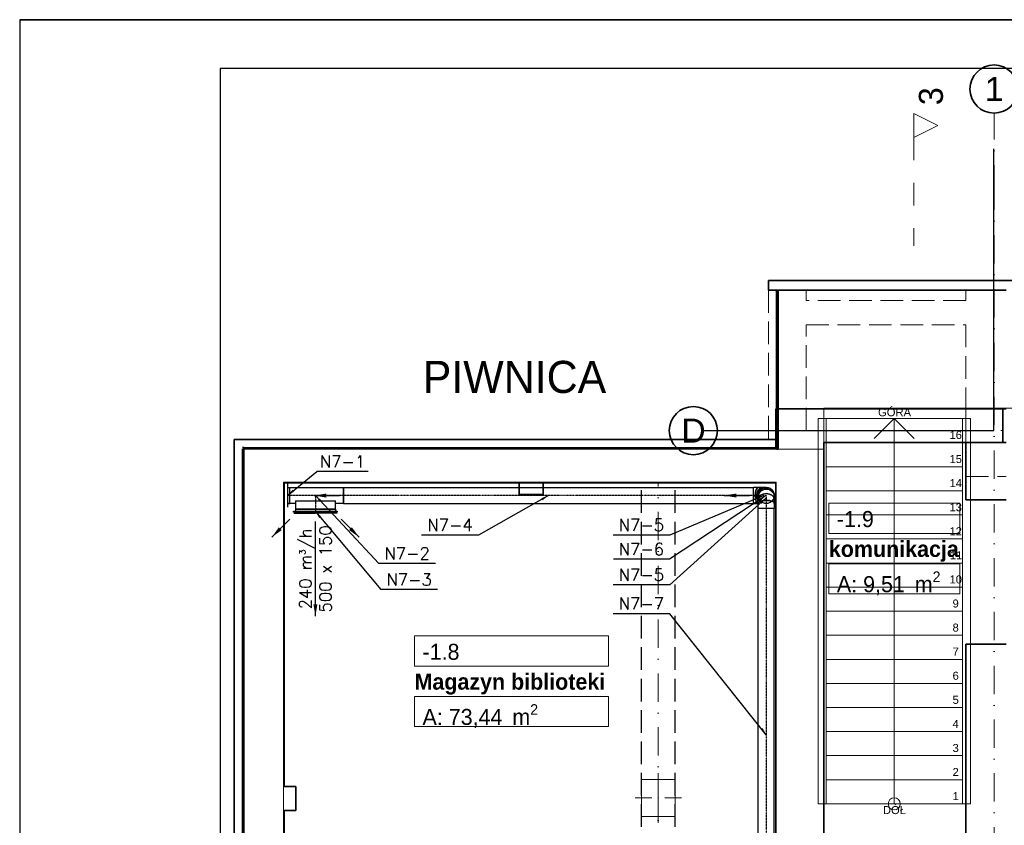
# Model space of a CAD drawing. Header units: millimetres. Extents: x -8078 to 241103, y -4319 to 602442.
# Tile 73 of 148: x 70876 to 83149, y 254943 to 264981. Entities that reach past the tile are written whole.
import ezdxf

# ---------------------------------------------------------------- set-up
doc = ezdxf.new("R2010")
doc.units = ezdxf.units.MM
doc.header["$MEASUREMENT"] = 0
for name, pattern in [('DASHDOT', [1, 0.5, -0.25, 0, -0.25]), ('Krawędzie ukryte', [3.912222, 2.822222, -1.09]), ('Kropki i Kreski', [6.702778, 3.527778, -1.763889, 0, -1.411111]), ('Przerywana', [5.644444, 2.822222, -2.822222])]:
    doc.linetypes.add(name, pattern=pattern)
for name, color, linetype in [('#podkład', 252, 'Continuous'), ('- A - ocieplenie', 7, 'Continuous'), ('- strefy pomieszczeń', 7, 'Continuous'), ('_TABELA', 7, 'Continuous'), ('Drzwi Archicad', 7, 'Continuous'), ('FLUID-N7', 7, 'Continuous'), ('FLUID-N7-150-ARRDU', 7, 'Continuous'), ('FLUID-N7-150-ARRGR', 7, 'Continuous'), ('FLUID-N7-150-NUM', 7, 'Continuous'), ('FLUID-N7-SYM', 7, 'Continuous'), ('Konstrukcja - Belki', 7, 'Continuous'), ('Konstrukcja - Siatka mod', 7, 'Continuous'), ('Konstrukcja - Stropy', 7, 'Continuous'), ('Konstrukcja - Słupy', 7, 'Continuous'), ('Konstrukcja - Ściany nośne wew..P', 7, 'Continuous'), ('Konstrukcja - Ściany zewnętrzne', 7, 'Continuous'), ('Opisy - Tekst', 7, 'Continuous'), ('Wykończenie - Podłogi', 7, 'Continuous'), ('Znaczniki - Przekroje', 7, 'Continuous')]:
    doc.layers.add(name, color=color, linetype=linetype)
doc.styles.add('FDBES', font='simplex.shx')
doc.styles.add('STYL_AUTOMATYCZNY_1', font='arial.ttf')
doc.styles.add('STYL_AUTOMATYCZNY_6', font='txt')
doc.styles.add('STYL_AUTOMATYCZNY_9', font='txt')
doc.dimstyles.new('FDBES', dxfattribs={"dimscale": 50, "dimtxt": 4, "dimasz": 2.5, "dimexe": 0.8, "dimexo": 2, "dimgap": 1, "dimtad": 1, "dimdsep": 46, "dimtxsty": 'FDBES', "dimcen": 2.5, "dimclrd": 4, "dimclre": 5, "dimadec": 0, "dimazin": 0, "dimtfac": 1, "dimtmove": 0, "dimatfit": 3, "dimfxl": 1, "dimarcsym": 0})

# ---------------------------------------------------------------- blocks, each defined once
blk = doc.blocks.new('SDFGHB')
at = {"layer": '- A - ocieplenie', "color": 252, "linetype": 'Continuous', "lineweight": 35, "ltscale": 100}
for p, q in [((19817, 473290), (19937, 473290)), ((19817, 473290), (19937, 473290)), ((19817, 471430), (19937, 471430)), ((19817, 471430), (19937, 471430)), ((13278, 471331), (13278, 471311)), ((13278, 471331), (13278, 471311)), ((19917, 471330), (19917, 471310)), ((19917, 471330), (19917, 471310))]:
    blk.add_line(p, q, dxfattribs=at)
at = {"layer": '- A - ocieplenie', "color": 252, "linetype": 'Continuous', "lineweight": 35, "ltscale": 100, "flags": 128}
for points in [[(19817, 473410), (19817, 473290)], [(22898, 473410), (19817, 473410)], [(19917, 473290), (19917, 471330)], [(19937, 473290), (22778, 473290)], [(19937, 471310), (19937, 473290)], [(13158, 471431), (13158, 471311)], [(19817, 471430), (13158, 471431)], [(19937, 471310), (19937, 471430)], [(13158, 471311), (13158, 458498)], [(13258, 471331), (13278, 471331)], [(13258, 471311), (13258, 458498)], [(13278, 458498), (13278, 471311)], [(13278, 471311), (19937, 471310)], [(13278, 458498), (13278, 471311)], [(19937, 471310), (19917, 471310)]]:
    blk.add_lwpolyline(points, dxfattribs=at)
at = {"layer": '- A - ocieplenie', "color": 252, "linetype": 'Krawędzie ukryte', "lineweight": 20, "ltscale": 100, "flags": 128}
for points in [[(19817, 473290), (19817, 471430)], [(19937, 471430), (19937, 473290)]]:
    blk.add_lwpolyline(points, dxfattribs=at)
at = {"layer": '- A - ocieplenie', "color": 252, "linetype": 'Continuous', "lineweight": 20, "ltscale": 100, "flags": 128}
for points in [[(19917, 471330), (13278, 471331)], [(13278, 471311), (19917, 471310)]]:
    blk.add_lwpolyline(points, dxfattribs=at)
at = {"layer": '- strefy pomieszczeń', "color": 252, "linetype": 'Continuous', "lineweight": 13, "ltscale": 100}
for p, q in [((20569, 470635), (22200, 470635)), ((20569, 470258), (20569, 470635)), ((22200, 470635), (22200, 470258)), ((22200, 470258), (20569, 470258)), ((20569, 469882), (22200, 469882)), ((20569, 469505), (20569, 469882)), ((22200, 469882), (22200, 469505)), ((22200, 469505), (20569, 469505)), ((15404, 468981), (17823, 468981)), ((15404, 468605), (15404, 468981)), ((17823, 468981), (17823, 468605)), ((17823, 468605), (15404, 468605)), ((15404, 468228), (17823, 468228)), ((15404, 467852), (15404, 468228)), ((17823, 468228), (17823, 467852)), ((17823, 467852), (15404, 467852))]:
    blk.add_line(p, q, dxfattribs=at)
at = {"color": 252, "linetype": 'Continuous', "lineweight": 18, "ltscale": 100}
for p, q in [((20534, 471690), (20434, 471690)), ((20434, 471690), (20434, 466890)), ((20534, 466890), (20534, 471690)), ((22234, 471690), (20534, 471690)), ((20534, 471690), (20534, 471390)), ((21134, 471440), (21384, 471690)), ((21384, 471390), (21384, 471690)), ((21384, 471690), (21634, 471440)), ((22334, 471690), (22234, 471690)), ((22234, 471690), (22234, 466890)), ((22234, 471390), (22234, 471690)), ((22334, 466890), (22334, 471690)), ((22234, 471390), (20534, 471390)), ((20534, 471390), (20534, 471090)), ((20534, 471390), (22234, 471390)), ((21384, 467190), (21384, 471390)), ((22234, 471090), (22234, 471390)), ((22234, 471090), (20534, 471090)), ((20534, 471090), (20534, 470790)), ((20534, 471090), (22234, 471090)), ((22234, 470790), (22234, 471090)), ((22234, 470790), (20534, 470790)), ((20534, 470790), (20534, 470490)), ((20534, 470790), (22234, 470790)), ((22234, 470490), (22234, 470790)), ((22234, 470490), (20534, 470490)), ((20534, 470490), (20534, 470190)), ((20534, 470490), (22234, 470490)), ((22234, 470190), (22234, 470490)), ((22234, 470190), (20534, 470190)), ((20534, 470190), (20534, 469890)), ((20534, 470190), (22234, 470190)), ((22234, 469890), (22234, 470190)), ((22234, 469890), (20534, 469890)), ((20534, 469890), (20534, 469590)), ((20534, 469890), (22234, 469890)), ((22234, 469590), (22234, 469890)), ((22234, 469590), (20534, 469590)), ((20534, 469590), (20534, 469290)), ((20534, 469590), (22234, 469590)), ((22234, 469290), (22234, 469590)), ((22234, 469290), (20534, 469290)), ((20534, 469290), (20534, 468990)), ((20534, 469290), (22234, 469290)), ((22234, 468990), (22234, 469290)), ((22234, 468990), (20534, 468990)), ((20534, 468990), (20534, 468690)), ((20534, 468990), (22234, 468990)), ((22234, 468690), (22234, 468990)), ((22234, 468690), (20534, 468690)), ((20534, 468690), (20534, 468390)), ((20534, 468690), (22234, 468690)), ((22234, 468390), (22234, 468690)), ((22234, 468390), (20534, 468390)), ((20534, 468390), (20534, 468090)), ((20534, 468390), (22234, 468390)), ((22234, 468090), (22234, 468390)), ((22234, 468090), (20534, 468090)), ((20534, 468090), (20534, 467790)), ((20534, 468090), (22234, 468090)), ((22234, 467790), (22234, 468090)), ((22234, 467790), (20534, 467790)), ((20534, 467790), (20534, 467490)), ((20534, 467790), (22234, 467790)), ((22234, 467490), (22234, 467790)), ((22234, 467490), (20534, 467490)), ((20534, 467490), (20534, 467190)), ((20534, 467490), (22234, 467490)), ((22234, 467190), (22234, 467490)), ((22234, 467190), (20534, 467190)), ((20534, 467190), (20534, 466890)), ((20534, 467190), (22234, 467190)), ((21384, 466890), (21384, 467190)), ((22234, 466890), (22234, 467190)), ((20434, 466890), (20534, 466890)), ((20534, 466890), (22234, 466890)), ((22234, 466890), (22334, 466890))]:
    blk.add_line(p, q, dxfattribs=at)
for start, end in [(0, 180), (180, 0)]:
    blk.add_arc((21384, 466890), 75, start, end, dxfattribs=at)
at = {"layer": 'Drzwi Archicad', "color": 252, "linetype": 'Continuous', "lineweight": 35, "ltscale": 100}
for p, q in [((22278, 470679), (22778, 470679)), ((22278, 468879), (22778, 468879))]:
    blk.add_line(p, q, dxfattribs=at)
at = {"layer": 'Konstrukcja - Belki', "color": 252, "linetype": 'Krawędzie ukryte', "lineweight": 25, "ltscale": 100}
for p, q in [((18233, 458777), (18233, 470890)), ((18653, 470890), (18233, 470890)), ((18653, 458777), (18653, 470890))]:
    blk.add_line(p, q, dxfattribs=at)
at = {"layer": 'Konstrukcja - Belki', "color": 252, "linetype": 'Kropki i Kreski', "lineweight": 13, "ltscale": 100}
blk.add_line((18443, 458777), (18443, 470890), dxfattribs=at)
at = {"layer": 'Konstrukcja - Siatka mod', "color": 252, "linetype": 'Kropki i Kreski', "lineweight": 13, "ltscale": 100}
for p, q in [((22628, 474496), (22628, 475496)), ((22628, 457532), (22628, 474496)), ((20180, 471540), (19180, 471540)), ((20180, 471540), (49625, 471540))]:
    blk.add_line(p, q, dxfattribs=at)
at = {"layer": 'Konstrukcja - Siatka mod', "color": 252, "linetype": 'Continuous', "lineweight": 35, "ltscale": 100}
for centre in [(22628, 475796), (18880, 471540)]:
    blk.add_circle(centre, 300, dxfattribs=at)
at = {"layer": 'Konstrukcja - Siatka mod', "color": 252, "linetype": 'Kropki i Kreski', "lineweight": 13, "ltscale": 100}
for p in [(22628, 474496), (22628, 474496), (20180, 471540), (20180, 471540)]:
    blk.add_point(p, dxfattribs=at)
at = {"layer": 'Konstrukcja - Stropy', "color": 252, "linetype": 'Continuous', "lineweight": 13, "ltscale": 100, "flags": 128}
for points in [[(40678, 471821), (20508, 471821), (20508, 466152), (22778, 466152), (22778, 463959), (31598, 463959), (31598, 466140), (40678, 466140)], [(20508, 471310), (13278, 471310), (13278, 458486), (20086, 458493), (20086, 458492), (21937, 458486), (21937, 463025), (20508, 463015)], [(20508, 471310), (13278, 471310), (13278, 458486), (20086, 458493), (20086, 458492), (21937, 458486), (21937, 463025), (20508, 463015)]]:
    blk.add_lwpolyline(points, close=True, dxfattribs=at)
at = {"layer": 'Konstrukcja - Słupy', "color": 252, "linetype": 'Continuous', "lineweight": 13, "ltscale": 100}
for p, q in [((18443, 467043), (18443, 467273)), ((18363, 466963), (18153, 466963)), ((18443, 466883), (18443, 466653)), ((18523, 466963), (18733, 466963))]:
    blk.add_line(p, q, dxfattribs=at)
at = {"layer": 'Konstrukcja - Słupy', "color": 252, "linetype": 'Continuous', "lineweight": 13, "ltscale": 100, "flags": 128}
blk.add_lwpolyline([(18233, 466733), (18653, 466733), (18653, 467193), (18233, 467193)], close=True, dxfattribs=at)
at = {"layer": 'Konstrukcja - Słupy', "color": 252, "linetype": 'Continuous', "lineweight": 13, "ltscale": 100}
blk.add_point((18443, 466963), dxfattribs=at)
at = {"layer": 'Konstrukcja - Ściany nośne wew..P', "color": 252, "linetype": 'Continuous', "lineweight": 35, "ltscale": 100}
for p, q in [((22278, 470679), (22778, 470679)), ((22278, 468879), (22778, 468879))]:
    blk.add_line(p, q, dxfattribs=at)
at = {"layer": 'Konstrukcja - Ściany nośne wew..P', "color": 252, "linetype": 'Continuous', "lineweight": 35, "ltscale": 100, "flags": 128}
for points in [[(19908, 471810), (19908, 471311)], [(20508, 466158), (20508, 471390)], [(22278, 471390), (22278, 470679)], [(17008, 470890), (16708, 470890)], [(16708, 470890), (16708, 470745)], [(17008, 470745), (17008, 470890)], [(19908, 470891), (19908, 466158)], [(16708, 470745), (17008, 470745)], [(22278, 468879), (22278, 465560)], [(13923, 467106), (13778, 467106)], [(13923, 466806), (13923, 467106)], [(13778, 466806), (13923, 466806)]]:
    blk.add_lwpolyline(points, dxfattribs=at)
at = {"layer": 'Konstrukcja - Ściany zewnętrzne', "color": 252, "linetype": 'Continuous', "lineweight": 35, "ltscale": 100}
for p, q in [((22778, 471810), (22278, 471810)), ((22778, 471810), (22278, 471810)), ((22278, 471390), (22778, 471390)), ((22278, 471390), (22778, 471390))]:
    blk.add_line(p, q, dxfattribs=at)
at = {"layer": 'Konstrukcja - Ściany zewnętrzne', "color": 252, "linetype": 'Krawędzie ukryte', "lineweight": 20, "ltscale": 100}
blk.add_line((22278, 471810), (22278, 471390), dxfattribs=at)
at = {"layer": 'Konstrukcja - Ściany zewnętrzne', "color": 252, "linetype": 'Krawędzie ukryte', "lineweight": 20, "ltscale": 100, "flags": 128}
for points in [[(19937, 473290), (19937, 473160)], [(20287, 473290), (19937, 473290)], [(20287, 473160), (20287, 473290)], [(22778, 473290), (22278, 473290)], [(22278, 473290), (22278, 473160)], [(22278, 473160), (20287, 473160)], [(19937, 472860), (19937, 471540)], [(20287, 472860), (22278, 472860)], [(20287, 471540), (20287, 472860)], [(22278, 472860), (22278, 470970)], [(19937, 471540), (20287, 471540)], [(22278, 470970), (22778, 470970)]]:
    blk.add_lwpolyline(points, dxfattribs=at)
at = {"layer": 'Konstrukcja - Ściany zewnętrzne', "color": 252, "linetype": 'Continuous', "lineweight": 35, "ltscale": 100, "flags": 128}
for points in [[(19908, 471810), (20508, 471810)], [(22736, 471810), (20508, 471810)], [(22736, 471390), (22736, 471810)], [(13278, 471311), (13778, 471311)], [(13278, 471311), (13278, 458490)], [(19908, 471311), (13778, 471311)], [(20508, 471390), (22736, 471390)], [(13778, 470891), (19908, 470891)], [(13778, 467106), (13778, 470891)], [(13778, 462876), (13778, 466806)]]:
    blk.add_lwpolyline(points, dxfattribs=at)
at = {"layer": 'Wykończenie - Podłogi', "color": 252, "linetype": 'Continuous', "lineweight": 13, "ltscale": 100, "flags": 128}
blk.add_lwpolyline([(13773, 470896), (13773, 458902), (20462, 458909), (21973, 458904), (21973, 461513), (19913, 461518), (19913, 470896)], close=True, dxfattribs=at)
at = {"layer": 'Znaczniki - Przekroje', "color": 252, "linetype": 'Przerywana', "lineweight": 13, "ltscale": 100}
blk.add_line((21629, 475192), (21629, 473842), dxfattribs=at)
at = {"layer": 'Znaczniki - Przekroje', "color": 252, "linetype": 'Continuous', "lineweight": 13, "ltscale": 100, "flags": 128}
blk.add_lwpolyline([(21629, 475492), (21629, 475192), (21929, 475342)], close=True, dxfattribs=at)
at = {"layer": '- strefy pomieszczeń', "color": 252, "linetype": 'Continuous', "lineweight": 13, "char_height": 200, "attachment_point": 1}
for s, insert, style in [('\\A1;{\\pql;\\pt0,500;\\fGeneva CE|b0|i0|c0|p0;\\W1.000000;-1.9\\fGeneva CE|b0|i0|c0|p0;\\W1.000000;\\A1{\\H.66x;\\S^  ;}\\fGeneva CE|b0|i0|c0|p0;\\W1.000000;\\fGeneva CE|b0|i0|c0|p0;\\W1.000000;\\A1{\\H.66x;\\S^  ;}}', (20669, 470538), 'STYL_AUTOMATYCZNY_6'), ('\\A1;{\\pql;\\pt0,500;\\fGeneva CE|b1|i0|c0|p0;\\W1.000000;komunikacja\\fGeneva CE|b1|i0|c0|p0;\\W1.000000;\\A1{\\H.66x;\\S^  ;}\\fGeneva CE|b1|i0|c0|p0;\\W1.000000;\\fGeneva CE|b1|i0|c0|p0;\\W1.000000;\\A1{\\H.66x;\\S^  ;}}', (20569, 470166), 'STYL_AUTOMATYCZNY_9'), ('\\A1;{\\pql;\\pt0,500;\\fGeneva CE|b0|i0|c0|p0;\\W1.000000;A: 9,51\\fGeneva CE|b0|i0|c0|p0;\\W1.000000;\\A1{\\H.66x;\\S^  ;}\\fGeneva CE|b0|i0|c0|p0;\\W1.000000; m\\fGeneva CE|b0|i0|c0|p0;\\W1.000000;\\A1{\\H.66x;\\S2^  ;}}', (20669, 469785), 'STYL_AUTOMATYCZNY_6'), ('\\A1;{\\pql;\\pt0,500;\\fGeneva CE|b0|i0|c0|p0;\\W1.000000;-1.8\\fGeneva CE|b0|i0|c0|p0;\\W1.000000;\\A1{\\H.66x;\\S^  ;}\\fGeneva CE|b0|i0|c0|p0;\\W1.000000;\\fGeneva CE|b0|i0|c0|p0;\\W1.000000;\\A1{\\H.66x;\\S^  ;}}', (15504, 468884), 'STYL_AUTOMATYCZNY_6'), ('\\A1;{\\pql;\\pt0,500;\\fGeneva CE|b1|i0|c0|p0;\\W1.000000;Magazyn biblioteki\\fGeneva CE|b1|i0|c0|p0;\\W1.000000;\\A1{\\H.66x;\\S^  ;}\\fGeneva CE|b1|i0|c0|p0;\\W1.000000;\\fGeneva CE|b1|i0|c0|p0;\\W1.000000;\\A1{\\H.66x;\\S^  ;}}', (15404, 468512), 'STYL_AUTOMATYCZNY_9'), ('\\A1;{\\pql;\\pt0,500;\\fGeneva CE|b0|i0|c0|p0;\\W1.000000;A: 73,44\\fGeneva CE|b0|i0|c0|p0;\\W1.000000;\\A1{\\H.66x;\\S^  ;}\\fGeneva CE|b0|i0|c0|p0;\\W1.000000; m\\fGeneva CE|b0|i0|c0|p0;\\W1.000000;\\A1{\\H.66x;\\S2^  ;}}', (15504, 468131), 'STYL_AUTOMATYCZNY_6')]:
    blk.add_mtext(s, dxfattribs=dict(at, insert=insert, style=style))
at = {"color": 252, "linetype": 'Continuous', "lineweight": 15, "char_height": 100, "attachment_point": 4, "style": 'STYL_AUTOMATYCZNY_1'}
for s, insert in [('\\A1;{\\pql;\\fArial|b0|i0|c238|p0;\\W1.000000;GÓRA}', (21182, 471768)), ('\\A1;{\\pql;\\fArial|b0|i0|c238|p0;\\W1.000000;16}', (22073, 471485)), ('\\A1;{\\pql;\\fArial|b0|i0|c238|p0;\\W1.000000;15}', (22073, 471185)), ('\\A1;{\\pql;\\fArial|b0|i0|c238|p0;\\W1.000000;14}', (22073, 470886)), ('\\A1;{\\pql;\\fArial|b0|i0|c238|p0;\\W1.000000;13}', (22073, 470585)), ('\\A1;{\\pql;\\fArial|b0|i0|c238|p0;\\W1.000000;12}', (22073, 470286)), ('\\A1;{\\pql;\\fArial|b0|i0|c238|p0;\\W1.000000;11}', (22078, 469986)), ('\\A1;{\\pql;\\fArial|b0|i0|c238|p0;\\W1.000000;10}', (22073, 469685)), ('\\A1;{\\pql;\\fArial|b0|i0|c238|p0;\\W1.000000;9}', (22111, 469385)), ('\\A1;{\\pql;\\fArial|b0|i0|c238|p0;\\W1.000000;8}', (22111, 469085)), ('\\A1;{\\pql;\\fArial|b0|i0|c238|p0;\\W1.000000;7}', (22111, 468786)), ('\\A1;{\\pql;\\fArial|b0|i0|c238|p0;\\W1.000000;6}', (22111, 468485)), ('\\A1;{\\pql;\\fArial|b0|i0|c238|p0;\\W1.000000;5}', (22111, 468185)), ('\\A1;{\\pql;\\fArial|b0|i0|c238|p0;\\W1.000000;4}', (22111, 467886)), ('\\A1;{\\pql;\\fArial|b0|i0|c238|p0;\\W1.000000;3}', (22111, 467585)), ('\\A1;{\\pql;\\fArial|b0|i0|c238|p0;\\W1.000000;2}', (22111, 467286)), ('\\A1;{\\pql;\\fArial|b0|i0|c238|p0;\\W1.000000;1}', (22111, 466986)), ('\\A1;{\\pql;\\fArial|b0|i0|c238|p0;\\W1.000000;DÓŁ}', (21243, 466811))]:
    blk.add_mtext(s, dxfattribs=dict(at, insert=insert))
at = {"layer": 'Konstrukcja - Siatka mod', "color": 252, "linetype": 'Continuous', "lineweight": 13, "char_height": 300, "attachment_point": 1, "style": 'STYL_AUTOMATYCZNY_1'}
for s, insert in [('\\A1;{\\pql;\\pt0;\\fArial|b0|i0|c238|p0;\\W1.000000;1}', (22513, 475946)), ('\\A1;{\\pql;\\pt0;\\fArial|b0|i0|c238|p0;\\W1.000000;D}', (18731, 471690))]:
    blk.add_mtext(s, dxfattribs=dict(at, insert=insert))
at = {"layer": 'Opisy - Tekst', "color": 252, "linetype": 'Continuous', "lineweight": 13, "insert": (15506, 472409), "char_height": 400, "attachment_point": 1, "style": 'STYL_AUTOMATYCZNY_6'}
blk.add_mtext('\\pxql;\\A1;PIWNICA', dxfattribs=at)
at = {"layer": 'Znaczniki - Przekroje', "color": 252, "linetype": 'Continuous', "lineweight": 13, "insert": (21995, 475818), "char_height": 300, "attachment_point": 9, "rotation": 90, "style": 'STYL_AUTOMATYCZNY_6'}
blk.add_mtext('\\A1;{\\pqr;\\pt0;\\fGeneva CE|b0|i0|c0|p0;\\W1.000000;3}', dxfattribs=at)
blk = doc.blocks.new('*U56346')
at = {"color": 14, "linetype": 'Continuous', "lineweight": -2}
for p, q in [((-2820, 100), (-2820, 98)), ((-2820, 98), (-2820, 0)), ((-2820, 0), (-2820, -98)), ((2820, 98), (2820, 100)), ((2820, 0), (2820, 98)), ((2820, -98), (2820, 0)), ((-2820, -98), (-2820, -100)), ((2820, -100), (2820, -98))]:
    blk.add_line(p, q, dxfattribs=at)
at = {"color": 0, "linetype": 'ByBlock', "lineweight": -2}
for p, q in [((2820, 100), (-2820, 100)), ((2820, -100), (-2820, -100))]:
    blk.add_line(p, q, dxfattribs=at)
at = {"layer": 'FLUID-N7-SYM', "color": 2, "linetype": 'DASHDOT', "lineweight": -3}
blk.add_line((-2820, 0), (2820, 0), dxfattribs=at)
blk = doc.blocks.new('*U56355')
at = {"color": 0, "linetype": 'ByBlock', "lineweight": -2}
for p, q in [((-18, 0, 100), (-30, 0, 100)), ((-30, 0, -100), (-18, 0, -100)), ((17, 0, 100), (-18, 0, 100)), ((-18, 0, -100), (17, 0, -100)), ((69, 0, 100), (17, 0, 100)), ((17, 0, -100), (69, 0, -100)), ((130, 0, 100), (69, 0, 100)), ((69, 0, -100), (130, 0, -100))]:
    blk.add_line(p, q, dxfattribs=at)
at = {"color": 14, "linetype": 'Continuous', "lineweight": -2}
for p, q in [((130, 0, -98), (130, 0, 98)), ((130, 0, -100), (130, 0, -98)), ((130, 0, 98), (130, 0, 100))]:
    blk.add_line(p, q, dxfattribs=at)
at = {"color": 14, "linetype": 'Continuous', "lineweight": -2, "extrusion": (-3.82857e-16, 1, -1.83697e-16)}
blk.add_ellipse((-30, 0), major_axis=(0, 0, -100), ratio=1, start_param=0, end_param=3.141593, dxfattribs=at)
at = {"color": 3, "linetype": 'Continuous', "lineweight": -3, "extrusion": (3.82857e-16, -1, 1.83697e-16)}
for centre, major_axis, ratio, start_param, end_param in [((-18, 0), (0, 0, 100), 0.92388, 1.570796, 3.141593), ((-18, 0), (0, 0, 100), 0.92388, 0, 1.570796), ((17, 0), (0, 0, 100), 0.707107, 0, 1.570796), ((17, 0), (0, 0, -100), 0.707107, 4.712389, 6.283185), ((69, 0), (0, 0, 100), 0.382683, 0, 1.570796), ((69, 0), (0, 0, -100), 0.382683, 4.712389, 6.283185)]:
    blk.add_ellipse(centre, major_axis=major_axis, ratio=ratio, start_param=start_param, end_param=end_param, dxfattribs=at)
at = {"color": 3, "linetype": 'Continuous', "lineweight": -3, "extrusion": (-3.82857e-16, 1, -1.83697e-16)}
for centre, major_axis, ratio, start_param, end_param in [((-18, 0), (0, 0, 100), 0.92388, 4.712389, 6.283185), ((-18, 0), (0, 0, -100), 0.92388, 0, 1.570796), ((17, 0), (0, 0, 100), 0.707107, 4.712389, 6.283185), ((17, 0), (0, 0, -100), 0.707107, 0, 1.570796), ((69, 0), (0, 0, -100), 0.382683, 0, 1.570796), ((69, 0), (0, 0, -100), 0.382683, 1.570796, 3.141593)]:
    blk.add_ellipse(centre, major_axis=major_axis, ratio=ratio, start_param=start_param, end_param=end_param, dxfattribs=at)
at = {"layer": 'FLUID-N7-SYM', "color": 2, "linetype": 'DASHDOT', "lineweight": -3}
for p, q in [((-30, 0), (-18, 0)), ((-18, 0), (17, 0)), ((17, 0), (69, 0)), ((69, 0), (130, 0))]:
    blk.add_line(p, q, dxfattribs=at)
blk = doc.blocks.new('*U56356')
at = {"color": 14, "linetype": 'Continuous', "lineweight": -2}
for p, q in [((-2555, 98), (-2555, 100)), ((-2555, 0), (-2555, 98)), ((-2555, -98), (-2555, 0)), ((2555, 100), (2555, 98)), ((2555, 98), (2555, 0)), ((2555, 0), (2555, -98)), ((-2555, -100), (-2555, -98)), ((2555, -98), (2555, -100))]:
    blk.add_line(p, q, dxfattribs=at)
at = {"color": 0, "linetype": 'ByBlock', "lineweight": -2}
for p, q in [((2555, 100), (-2555, 100)), ((2555, -100), (-2555, -100))]:
    blk.add_line(p, q, dxfattribs=at)
at = {"layer": 'FLUID-N7-SYM', "color": 2, "linetype": 'DASHDOT', "lineweight": -3}
blk.add_line((-2555, 0), (2555, 0), dxfattribs=at)
blk = doc.blocks.new('*U56357')
at = {"color": 0, "linetype": 'ByBlock', "lineweight": -2}
for p, q in [((0, 30, 100), (0, 18, 100)), ((0, 18, 100), (0, -17, 100)), ((0, -17, 100), (0, -69, 100)), ((0, -69, 100), (0, -130, 100)), ((0, -130, -100), (0, -70, -100))]:
    blk.add_line(p, q, dxfattribs=at)
at = {"color": 14, "linetype": 'Continuous', "lineweight": -2}
for p, q in [((0, -130, -98), (0, -130, 98)), ((0, -130, -100), (0, -130, -98)), ((0, -130, 98), (0, -130, 100))]:
    blk.add_line(p, q, dxfattribs=at)
at = {"color": 14, "linetype": 'Continuous', "lineweight": -3, "extrusion": (-1, 1.11022e-16, 6.12323e-17)}
for major_axis in [(0, 0, 100), (0, 0, -100)]:
    blk.add_ellipse((0, 30), major_axis=major_axis, ratio=1, start_param=0, end_param=3.141593, dxfattribs=at)
at = {"color": 3, "linetype": 'Continuous', "lineweight": -3, "extrusion": (-1, 1.60812e-16, 6.12323e-17)}
for centre, ratio, start_param in [((0, 18), 0.92388, 1.255049), ((0, -17), 0.707107, 0.85029), ((0, -69), 0.382683, 0.03213)]:
    blk.add_ellipse(centre, major_axis=(0, 0, -100), ratio=ratio, start_param=start_param, end_param=3.141593, dxfattribs=at)
at = {"color": 3, "linetype": 'Continuous', "lineweight": -3, "extrusion": (1, -1.60812e-16, -6.12323e-17)}
for centre, ratio, end_param in [((0, 18), 0.92388, 1.886543), ((0, -17), 0.707107, 2.291303), ((0, -69), 0.382683, 3.109463)]:
    blk.add_ellipse(centre, major_axis=(0, 0, 100), ratio=ratio, start_param=0, end_param=end_param, dxfattribs=at)
at = {"layer": 'FLUID-N7-SYM', "color": 2, "linetype": 'DASHDOT', "lineweight": -3}
blk.add_line((0, -130), (0, -70), dxfattribs=at)
blk = doc.blocks.new('*U56358')
at = {"color": 14, "linetype": 'Continuous', "lineweight": -3, "extrusion": (-1, 3.10159e-27, -1.33213e-15)}
for major_axis, start_param, end_param in [((0, 0, 100), 1.507431, 3.141593), ((0, 0, 100), 0, 1.507431), ((0, 0, -100), 1.634161, 3.141593), ((0, 0, -100), 0, 1.634161)]:
    blk.add_ellipse((0, 0, 0), major_axis=major_axis, ratio=1, start_param=start_param, end_param=end_param, dxfattribs=at)
at = {"color": 14, "linetype": 'Continuous', "lineweight": -2, "extrusion": (1, -6.59087e-27, 1.33213e-15)}
blk.add_ellipse((0, 0, 0), major_axis=(0, 0, -100), ratio=1, start_param=0, end_param=1.634161, dxfattribs=at)
at = {"color": 14, "linetype": 'Continuous', "lineweight": -2, "extrusion": (1, -2.00043e-15, 1.8816e-16)}
blk.add_ellipse((0, 0, 0), major_axis=(0, -99.8, 6.3), ratio=1, start_param=0, end_param=1.634161, dxfattribs=at)
blk = doc.blocks.new('*U56359')
at = {"color": 14, "linetype": 'Continuous', "lineweight": -2}
for p, q in [((-250, 200), (-280, 200)), ((250, 200), (-250, 200)), ((280, 200), (250, 200)), ((-350, 100), (-350, 98)), ((-350, 98), (-350, -98)), ((350, 98), (350, 100)), ((350, -98), (350, 98)), ((-350, -98), (-350, -100)), ((350, -100), (350, -98))]:
    blk.add_line(p, q, dxfattribs=at)
at = {"color": 0, "linetype": 'ByBlock', "lineweight": -2}
for p, q in [((-250, 170), (-250, 200)), ((-250, 170), (-250, 66)), ((250, 170), (250, 200)), ((250, 66), (250, 170)), ((-350, 100), (-250, 100)), ((250, 66), (-250, 66)), ((250, 100), (350, 100)), ((350, -100), (-350, -100))]:
    blk.add_line(p, q, dxfattribs=at)
at = {"color": 3, "linetype": 'Continuous', "lineweight": -3}
for p, q in [((250, 170), (-250, 170)), ((-250, 170), (250, 170))]:
    blk.add_line(p, q, dxfattribs=at)
at = {"layer": 'FLUID-N7-SYM', "color": 2, "linetype": 'DASHDOT', "lineweight": -3}
for p, q in [((0, 0), (0, 200)), ((-350, 0), (350, 0))]:
    blk.add_line(p, q, dxfattribs=at)
blk = doc.blocks.new('*U56360')
at = {"color": 0, "linetype": 'ByBlock', "lineweight": -2}
for p, q in [((0, 145), (0, 100)), ((0, 100), (-30, 100)), ((0, 100), (0, 0)), ((0, 0), (0, -100)), ((0, -100), (-30, -100)), ((0, -100), (0, -145))]:
    blk.add_line(p, q, dxfattribs=at)
at = {"color": 14, "linetype": 'Continuous', "lineweight": -2}
for p, q in [((-30, 98), (-30, 100)), ((-30, 0), (-30, 98)), ((-30, -98), (-30, 0)), ((-30, -100), (-30, -98))]:
    blk.add_line(p, q, dxfattribs=at)
blk = doc.blocks.new('*U56361')
at = {"color": 0, "linetype": 'ByBlock', "lineweight": -2}
for p, q in [((-250, 0), (-270, 0)), ((270, 0, 20), (-270, 0, 20)), ((-250, 0, -20), (-250, 0)), ((-250, 0), (250, 0)), ((250, 0, -20), (-250, 0, -20)), ((250, 0, -20), (250, 0)), ((270, 0), (250, 0))]:
    blk.add_line(p, q, dxfattribs=at)
at = {"color": 3, "linetype": 'Continuous', "lineweight": -3}
for p in [(-270, 0, 20), (270, 0, 20)]:
    blk.add_line(p, (0, 0, 20), dxfattribs=at)
blk = doc.blocks.new('*U56294')
at = {"color": 5, "lineweight": -2}
blk.add_leader([(-315, 0), (0, 0)], dimstyle='FDBES', override={"dimscale": 60, "dimclrd": 5}, dxfattribs=at)
blk = doc.blocks.new('*U56300')
at = {"color": 5, "lineweight": -2}
blk.add_leader([(315, 0), (0, 0)], dimstyle='FDBES', override={"dimscale": 60, "dimclrd": 5}, dxfattribs=at)
blk = doc.blocks.new('*U56305')
at = {"color": 7, "lineweight": -2, "insert": (0, -589), "char_height": 150, "attachment_point": 5, "rotation": 90, "style": 'FDBES'}
blk.add_mtext('240 m{\\A2;\\H0.5x;3}/h\\P500 x 150', dxfattribs=at)
at = {"color": 5, "lineweight": -2}
blk.add_leader([(0, -1179), (0, 0)], dimstyle='FDBES', override={"dimscale": 60, "dimclrd": 5}, dxfattribs=at)
blk = doc.blocks.new('*U56306')
at = {"color": 5, "lineweight": -2}
blk.add_leader([(223, -223), (0, 0)], dimstyle='FDBES', override={"dimscale": 60, "dimclrd": 5}, dxfattribs=at)
blk = doc.blocks.new('*U56307')
at = {"color": 5, "lineweight": -2}
blk.add_leader([(-223, -223), (0, 0)], dimstyle='FDBES', override={"dimscale": 60, "dimclrd": 5}, dxfattribs=at)
blk = doc.blocks.new('*U56308')
at = {"color": 0, "lineweight": -2}
blk.add_line((1009, 298), (367, 298), dxfattribs=at)
at = {"color": 0, "lineweight": -2, "insert": (688, 298), "char_height": 150, "attachment_point": 5, "style": 'FDBES'}
blk.add_mtext('N7-1\\P ', dxfattribs=at)
at = {"color": 0, "lineweight": -2}
blk.add_leader([(0, 0), (367, 298)], dimstyle='FDBES', override={"dimscale": 37.5, "dimclrd": 0, "dimclre": 0}, dxfattribs=at)
blk = doc.blocks.new('*U56309')
at = {"color": 0, "lineweight": -2}
blk.add_line((1496, -846), (790, -846), dxfattribs=at)
at = {"color": 0, "lineweight": -2, "insert": (1143, -846), "char_height": 150, "attachment_point": 5, "style": 'FDBES'}
blk.add_mtext('N7-2\\P ', dxfattribs=at)
at = {"color": 0, "lineweight": -2}
blk.add_leader([(0, 0), (790, -846)], dimstyle='FDBES', override={"dimscale": 37.5, "dimclrd": 0, "dimclre": 0}, dxfattribs=at)
blk = doc.blocks.new('*U56310')
at = {"color": 0, "lineweight": -2}
blk.add_line((1521, -972), (815, -972), dxfattribs=at)
at = {"color": 0, "lineweight": -2, "insert": (1168, -972), "char_height": 150, "attachment_point": 5, "style": 'FDBES'}
blk.add_mtext('N7-3\\P ', dxfattribs=at)
at = {"color": 0, "lineweight": -2}
blk.add_leader([(0, 0), (815, -972)], dimstyle='FDBES', override={"dimscale": 37.5, "dimclrd": 0, "dimclre": 0}, dxfattribs=at)
blk = doc.blocks.new('*U56311')
at = {"color": 0, "lineweight": -2}
blk.add_line((-871, -492), (-1584, -492), dxfattribs=at)
at = {"color": 0, "lineweight": -2, "insert": (-1227, -492), "char_height": 150, "attachment_point": 5, "style": 'FDBES'}
blk.add_mtext('N7-4\\P ', dxfattribs=at)
at = {"color": 0, "lineweight": -2}
blk.add_leader([(0, 0), (-871, -492)], dimstyle='FDBES', override={"dimscale": 37.5, "dimclrd": 0, "dimclre": 0}, dxfattribs=at)
blk = doc.blocks.new('*U56312')
at = {"color": 0, "lineweight": -2}
blk.add_line((-1174, -492), (-1880, -492), dxfattribs=at)
at = {"color": 0, "lineweight": -2, "insert": (-1527, -492), "char_height": 150, "attachment_point": 5, "style": 'FDBES'}
blk.add_mtext('N7-5\\P ', dxfattribs=at)
at = {"color": 0, "lineweight": -2}
blk.add_leader([(0, 0), (-1174, -492)], dimstyle='FDBES', override={"dimscale": 37.5, "dimclrd": 0, "dimclre": 0}, dxfattribs=at)
blk = doc.blocks.new('*U56313')
at = {"color": 0, "lineweight": -2}
blk.add_line((-1208, -792), (-1906, -792), dxfattribs=at)
at = {"color": 0, "lineweight": -2, "insert": (-1557, -792), "char_height": 150, "attachment_point": 5, "style": 'FDBES'}
blk.add_mtext('N7-6\\P ', dxfattribs=at)
at = {"color": 0, "lineweight": -2}
blk.add_leader([(0, 0), (-1208, -792)], dimstyle='FDBES', override={"dimscale": 37.5, "dimclrd": 0, "dimclre": 0}, dxfattribs=at)
blk = doc.blocks.new('*U56314')
at = {"color": 0, "lineweight": -2}
blk.add_line((-1204, -1082), (-1910, -1082), dxfattribs=at)
at = {"color": 0, "lineweight": -2, "insert": (-1557, -1082), "char_height": 150, "attachment_point": 5, "style": 'FDBES'}
blk.add_mtext('N7-5\\P ', dxfattribs=at)
at = {"color": 0, "lineweight": -2}
blk.add_leader([(0, 0), (-1204, -1082)], dimstyle='FDBES', override={"dimscale": 37.5, "dimclrd": 0, "dimclre": 0}, dxfattribs=at)
blk = doc.blocks.new('*U56315')
at = {"color": 0, "lineweight": -2}
blk.add_line((-1204, 1508), (-1910, 1508), dxfattribs=at)
at = {"color": 0, "lineweight": -2, "insert": (-1557, 1508), "char_height": 150, "attachment_point": 5, "style": 'FDBES'}
blk.add_mtext('N7-7\\P ', dxfattribs=at)
at = {"color": 0, "lineweight": -2}
blk.add_leader([(0, 0), (-1204, 1508)], dimstyle='FDBES', override={"dimscale": 37.5, "dimclrd": 0, "dimclre": 0}, dxfattribs=at)

msp = doc.modelspace()

# ---------------------------------------------------------------- linework, layer by layer
at = {"color": 1}
msp.add_lwpolyline([(79406, 259862), (83020, 259862), (83020, 263374)], dxfattribs=at)
msp.add_lwpolyline([(79406, 259862), (83020, 259862), (83020, 263374)], dxfattribs=at)
at = {"layer": '_TABELA', "color": 7}
msp.add_lwpolyline([(70876, 264981), (112876, 264981), (70876, 264981), (70876, 235281), (112876, 235281), (112876, 264981)], dxfattribs=at)
msp.add_lwpolyline([(112276, 264371), (73376, 264371), (73376, 235891), (112276, 235891)], close=True, dxfattribs=at)

# ---------------------------------------------------------------- block references
at = {"layer": '#podkład'}
msp.add_blockref('SDFGHB', (60393, -211679), dxfattribs=at)
at = {"layer": 'FLUID-N7', "color": 1, "linetype": 'Continuous', "lineweight": -2, "extrusion": (-1.22465e-16, 0, -1)}
msp.add_blockref('*U56360', (-74212, 259052, 2460), dxfattribs=at)
at = {"layer": 'FLUID-N7', "color": 1, "linetype": 'Continuous', "lineweight": -2}
for name, p, rotation in [('*U56359', (74562, 259052, -2460), 180), ('*U56346', (80182, 256072, -2080), 270)]:
    msp.add_blockref(name, p, dxfattribs=dict(at, rotation=rotation))
at = {"layer": 'FLUID-N7', "color": 1, "linetype": 'Continuous', "lineweight": -2, "extrusion": (-1.22465e-16, 0, -1), "rotation": 360}
msp.add_blockref('*U56356', (-77467, 259052, 2460), dxfattribs=at)
at = {"layer": 'FLUID-N7', "color": 1, "linetype": 'Continuous', "lineweight": -2, "extrusion": (-1.83697e-16, 1, -6.12323e-17), "rotation": 90.00000000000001}
msp.add_blockref('*U56357', (-80152, -2430, 259052), dxfattribs=at)
at = {"layer": 'FLUID-N7', "color": 1, "linetype": 'Continuous', "lineweight": -2, "extrusion": (-1.94026e-12, -1, -1.94044e-12), "rotation": 90.0000000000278}
msp.add_blockref('*U56358', (80182, -2270, -259052), dxfattribs=at)
at = {"layer": 'FLUID-N7', "color": 1, "linetype": 'Continuous', "lineweight": -2, "extrusion": (-1, 3.82857e-16, -1.83697e-16)}
msp.add_blockref('*U56355', (-259022, -2110, -80182), dxfattribs=at)
at = {"layer": 'FLUID-N7', "color": 1, "linetype": 'Continuous', "lineweight": -2, "extrusion": (0, -1, 6.12323e-17), "rotation": 360}
msp.add_blockref('*U56361', (74562, -2460, -258852), dxfattribs=at)
at = {"layer": 'FLUID-N7-150-ARRDU', "color": 7, "lineweight": -2}
for name, p, rotation in [('*U56300', (74862, 259052, -2460), 180), ('*U56294', (79972, 259052, -2460), 360)]:
    msp.add_blockref(name, p, dxfattribs=dict(at, rotation=rotation))
at = {"layer": 'FLUID-N7-150-ARRGR', "color": 7, "lineweight": -2, "rotation": 360}
for name, p in [('*U56307', (74241, 258756, -2460)), ('*U56305', (74562, 258727, -2460)), ('*U56306', (74883, 258756, -2460))]:
    msp.add_blockref(name, p, dxfattribs=at)
at = {"layer": 'FLUID-N7-150-NUM', "linetype": 'ByBlock', "lineweight": -2}
for name, p in [('*U56308', (74212, 259052, -2460)), ('*U56309', (74562, 259052, -2460)), ('*U56311', (77467, 259052, -2460)), ('*U56312', (80152, 259052, -2430)), ('*U56314', (80182, 259022, -2110)), ('*U56313', (80182, 259052, -2270)), ('*U56310', (74562, 258852, -2460)), ('*U56315', (80182, 256072, -2080))]:
    msp.add_blockref(name, p, dxfattribs=at)

doc.saveas('drawing.dxf')
